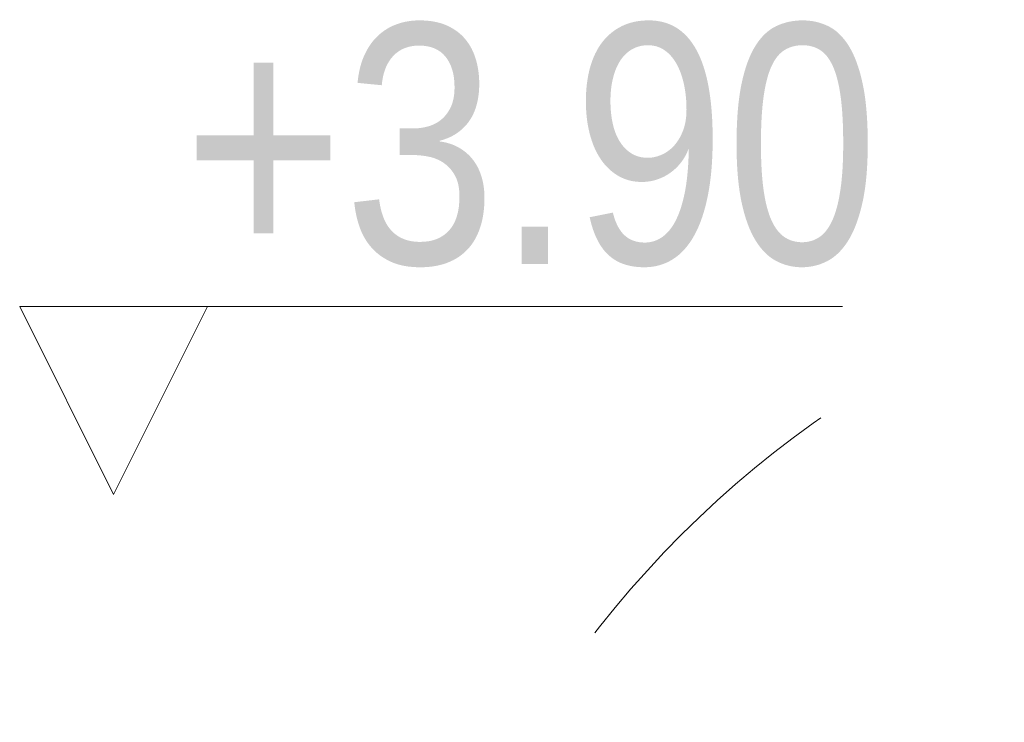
# Model space of a CAD drawing. Header units: centimetres. Extents: x -1737 to 22393, y -8842 to 3838.
# Tile 37 of 167: x 314 to 409, y 445 to 513. Entities that reach past the tile are written whole.
import ezdxf

# ---------------------------------------------------------------- set-up
doc = ezdxf.new("R2010")
doc.units = ezdxf.units.CM
doc.linetypes.add('Dash', pattern=[60, 30, -30])
for name, color, linetype, lineweight in [('A-DOOR', 31, 'Continuous', 13), ('A-DOOR-HDLN', 31, 'Continuous', 13), ('G-ANNO-DIMS', 111, 'Continuous', 13)]:
    doc.layers.add(name, color=color, linetype=linetype, lineweight=lineweight)
doc.styles.add('Arial Narrow_4', font='ARIALN.TTF', dxfattribs={"height": 23})

# ---------------------------------------------------------------- blocks, each defined once
blk = doc.blocks.new('Schueco_FWS_ADS-70-HD_inw_Family-01 - FWS SI insert unit-2507568-3_piętro I __3_90 m_ - stan projektowany')
at = {"layer": 'A-DOOR-HDLN', "linetype": 'Dash', "lineweight": 9}
blk.add_arc((-50, -7.1), 98.594, 270, 360, dxfattribs=at)
blk = doc.blocks.new('Spot Elevations - Kota wyk 2-385235-3_piętro I __3_90 m_ - stan projektowany')
at = {"layer": 'G-ANNO-DIMS'}
for p, q in [((0, 0), (-0.09, 0.18)), ((-0.09, 0.18), (0.69917, 0.18)), ((0, 0), (0.09, 0.18))]:
    blk.add_line(p, q, dxfattribs=at)

msp = doc.modelspace()

# ---------------------------------------------------------------- block references
at = {"layer": 'A-DOOR', "rotation": 180}
msp.add_blockref('Schueco_FWS_ADS-70-HD_inw_Family-01 - FWS SI insert unit-2507568-3_piętro I __3_90 m_ - stan projektowany', (397.377, 386.326), dxfattribs=at)
at = {"layer": 'G-ANNO-DIMS', "xscale": 99.99999999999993, "yscale": 99.99999999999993, "zscale": 99.99999999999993}
msp.add_blockref('Spot Elevations - Kota wyk 2-385235-3_piętro I __3_90 m_ - stan projektowany', (323.203, 467.002), dxfattribs=at)

# ---------------------------------------------------------------- texts
at = {"layer": 'G-ANNO-DIMS', "insert": (329.896, 512.101), "char_height": 23, "width": 79.93674, "attachment_point": 1, "line_spacing_factor": 0.974696, "style": 'Arial Narrow_4'}
msp.add_mtext('+3.90', dxfattribs=at)

doc.saveas('drawing.dxf')
